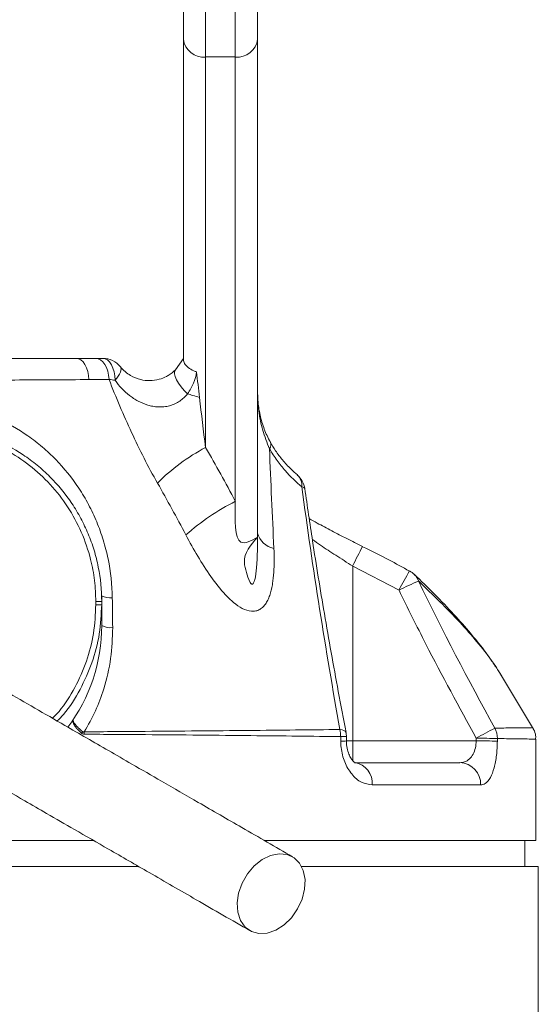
# Model space of a CAD drawing. Header units: millimetres. Extents: x 337 to 688, y 82 to 1036.
# Tile 3 of 5: x 569 to 639, y 515 to 648. Entities that reach past the tile are written whole.
import ezdxf

# ---------------------------------------------------------------- set-up
doc = ezdxf.new("R2010")
doc.units = ezdxf.units.MM

msp = doc.modelspace()

# ---------------------------------------------------------------- linework, layer by layer
at = {"color": 7, "linetype": 'Continuous', "lineweight": 15}
for p, q in [((590.98, 645.49), (590.98, 715.68)), ((600.98, 715.68), (600.98, 645.49)), ((593.98, 713.26), (593.98, 643.07)), ((597.98, 643.07), (597.98, 713.26)), ((590.98, 602.29), (590.98, 645.49)), ((600.98, 645.49), (600.98, 578.89)), ((593.98, 643.07), (597.98, 643.07)), ((593.98, 643.07), (593.98, 590.43)), ((597.98, 583.18), (597.98, 643.07)), ((589.93, 600.91), (590.98, 602.45)), ((613.79, 574.45), (613.79, 550.9)), ((620.03, 571.22), (613.79, 574.45)), ((579.98, 570.45), (579.98, 569.65)), ((579.98, 569.25), (579.98, 566.45)), ((633.87, 559.62), (633.41, 560.33)), ((638.16, 552.45), (633.45, 560.35)), ((637.95, 552.67), (638.01, 552.67)), ((612.94, 550.88), (612.94, 551.49)), ((613.79, 550.9), (630.44, 550.9)), ((638.48, 537.45), (638.48, 551.12)), ((614.04, 547.95), (628.24, 547.95)), ((631.03, 544.95), (616.4, 544.95)), ((578.97, 537.45), (550.98, 537.45)), ((638.48, 537.45), (602.02, 537.45)), ((636.98, 533.95), (636.98, 537.45)), ((585.02, 533.95), (431.17, 533.95)), ((638.79, 533.95), (606.91, 533.95)), ((638.79, 422.45), (638.79, 533.95))]:
    msp.add_line(p, q, dxfattribs=at)
at = {"color": 8, "linetype": 'Continuous', "lineweight": 15}
for p in [(612.96, 550.9), (613.79, 548.22)]:
    msp.add_line(p, (613.79, 550.9), dxfattribs=at)
at = {"color": 7, "linetype": 'Continuous', "lineweight": 15, "flags": 128}
for points in [[(578.26, 599.59), (578.21, 600.15), (578.11, 600.69), (577.94, 601.19), (577.73, 601.62), (577.48, 601.97), (577.19, 602.24), (576.87, 602.4), (576.55, 602.45)], [(580.97, 599.61), (580.92, 600.17), (580.8, 600.71), (580.63, 601.2), (580.41, 601.63), (580.13, 601.98), (579.83, 602.24), (579.5, 602.4), (579.16, 602.45)], [(581.79, 599.49), (581.75, 600.07), (581.66, 600.63), (581.5, 601.14), (581.3, 601.59), (581.05, 601.96), (580.77, 602.23), (580.47, 602.4), (580.15, 602.45)], [(582.5, 601.33), (582.57, 601.19), (582.59, 601.02), (582.57, 600.81), (582.5, 600.58), (582.39, 600.33), (582.22, 600.06), (582.02, 599.78), (581.79, 599.49)], [(591.54, 597.68), (591.09, 598.12), (590.67, 598.6), (590.32, 599.09), (590.05, 599.56), (589.86, 600), (589.78, 600.38), (589.81, 600.69), (589.93, 600.91)], [(606.37, 528.23), (605.55, 527.06), (604.55, 526.09), (603.44, 525.38), (602.29, 524.99), (601.17, 524.92), (600.15, 525.2), (599.31, 525.79), (598.68, 526.67), (598.3, 527.78), (598.22, 529.04), (598.42, 530.38), (598.89, 531.72), (599.61, 532.97), (600.53, 534.05), (601.6, 534.9), (602.74, 535.45), (603.88, 535.68), (604.95, 535.58), (605.89, 535.14), (606.64, 534.4), (607.14, 533.4), (607.37, 532.2), (607.32, 530.89), (606.98, 529.54), (606.37, 528.23)]]:
    msp.add_lwpolyline(points, dxfattribs=at)
at = {"color": 8, "linetype": 'Continuous', "lineweight": 15, "flags": 128}
for points in [[(607.33, 584.89), (607.3, 584.95), (607.23, 585.02), (607.1, 585.08), (606.94, 585.13)], [(612.06, 552.42), (612.36, 552.37), (612.59, 552.29), (612.76, 552.2), (612.86, 552.09), (612.88, 552.02)]]:
    msp.add_lwpolyline(points, dxfattribs=at)
at = {"color": 7, "linetype": 'Continuous', "lineweight": 15}
for centre, radius, start, end in [((593.72, 645.81), 2.76, 186.723, 275.4267), ((598.24, 645.81), 2.76, 264.5733, 353.277), ((580.15, 599.45), 3, 38.6822, 90), ((606.52, 566.73), 26.82, 117.8794, 135.1787), ((604.36, 584.46), 3, 8.2152, 48.2434), ((611.28, 556.51), 29.8, 116.4942, 132.0356), ((603.77, 579.65), 2.89, 195.1564, 258.0566), ((620.03, 571.16), 3, 46.2671, 61.4115), ((653.17, 503.51), 75.38, 113.8873, 116.086), ((579.36, 512.5), 57.16, 89.3772, 90.1686), ((581.19, 572.84), 2.68, 243.164, 274.7356), ((579.36, 626.4), 57.16, 269.8314, 270.6228), ((556.98, 566.45), 23, 323.3362, 0), ((581.23, 568.8), 2.66, 242.107, 274.9552), ((570.62, 556.47), 8.09, 325.6393, 327.3776), ((570.4, 551.84), 7.24, 359.6395, 2.1221), ((608.24, 551.49), 3.93, 359.6089, 13.743), ((671.07, 479.17), 82.74, 117.4339, 119.4142), ((630.16, 551.21), 3.12, 359.8668, 26.7561), ((609.94, 551.46), 3, 0.7014, 10.7767), ((630.44, 473.72), 77.53, 87.8947, 90.0009), ((630.43, 473.32), 77.58, 87.8948, 89.9996), ((613.68, 545.24), 2.74, 354.0084, 82.3747), ((628.13, 545.06), 2.9, 357.9406, 87.7807)]:
    msp.add_arc(centre, radius, start, end, dxfattribs=at)
at = {"color": 8, "linetype": 'Continuous', "lineweight": 15}
for centre, radius, start, end in [((601.8, 590.83), 0.965, 324.4398, 23.8541), ((605.08, 585.33), 1.87, 353.7549, 47.8995), ((688.76, 538.29), 83.24, 152.2152, 154.248), ((688.59, 534.78), 77.65, 149.8364, 152.0165), ((620.65, 571.83), 2.09, 16.9821, 46.0623), ((612.18, 559.37), 7.91, 269.9927, 275.5222), ((612.26, 557.12), 6.27, 269.3145, 276.2843)]:
    msp.add_arc(centre, radius, start, end, dxfattribs=at)
at = {"color": 7, "linetype": 'Continuous', "lineweight": 15}
for centre, major_axis, ratio, start_param, end_param in [((534.98, 2352.56), (-89.64, 5757.64), 0.008986, 4.393977, 4.394089), ((534.98, 2352.61), (0, 5757.64), 0.017455, 4.394117, 4.394182), ((534.98, 2352.56), (0, 5757.64), 0.017976, 4.394117, 4.394182)]:
    msp.add_ellipse(centre, major_axis=major_axis, ratio=ratio, start_param=start_param, end_param=end_param, dxfattribs=at)
for points, knots in [([(493.41, 602.45), (496.47, 602.45), (499.65, 602.45), (506.23, 602.45), (509.64, 602.45), (514.93, 602.45), (516.73, 602.45), (520.33, 602.45), (522.14, 602.45), (527.58, 602.45), (531.23, 602.45), (535.83, 602.45), (536.76, 602.45), (538.61, 602.45), (539.53, 602.45), (542.31, 602.45), (544.14, 602.45), (549.6, 602.45), (553.17, 602.45), (558.43, 602.45), (560.16, 602.45), (562.74, 602.45), (563.6, 602.45), (565.3, 602.45), (566.14, 602.45), (570.3, 602.45), (573.5, 602.45), (576.55, 602.45)], [0, 0, 0, 0, 0.125, 0.125, 0.25, 0.25, 0.3125, 0.3125, 0.375, 0.375, 0.5, 0.5, 0.53125, 0.53125, 0.5625, 0.5625, 0.625, 0.625, 0.75, 0.75, 0.8125, 0.8125, 0.84375, 0.84375, 0.875, 0.875, 1, 1, 1, 1]), ([(582.5, 601.33), (582.5, 601.32), (582.9, 600.83), (583.73, 600.12), (585.1, 599.56), (586.42, 599.4), (587.66, 599.56), (588.49, 599.89), (589.26, 600.32), (589.63, 600.64), (589.93, 600.91)], [0, 0, 0, 0, 0.002805, 0.234624, 0.426439, 0.577938, 0.711269, 0.826411, 0.851903, 1, 1, 1, 1]), ([(590.98, 602.45), (590.98, 602.45), (590.98, 602.44), (590.98, 602.33), (590.98, 602.29)], [0, 0, 0, 0, 0.611856, 1, 1, 1, 1]), ([(590.98, 602.29), (591.02, 602.11), (591.08, 601.74), (591.6, 601.21), (592.2, 600.84), (592.63, 600.67), (592.76, 600.62), (592.76, 600.62)], [0, 0, 0, 0, 0.2909693, 0.581816, 0.8756883, 0.993935, 1, 1, 1, 1]), ([(592.76, 600.62), (592.68, 600.1), (592.54, 599.6), (592.15, 598.61), (591.89, 598.12), (591.54, 597.68)], [0, 0, 0, 0, 0.5, 0.5, 1, 1, 1, 1]), ([(578.26, 599.59), (576.67, 599.57), (575.04, 599.56), (571.71, 599.54), (570.01, 599.54), (567.41, 599.52), (566.54, 599.52), (564.77, 599.51), (563.87, 599.51), (561.19, 599.5), (559.38, 599.49), (553.91, 599.47), (550.19, 599.47), (544.51, 599.46), (542.6, 599.46), (539.71, 599.45), (538.75, 599.45), (536.82, 599.45), (535.86, 599.45), (531.07, 599.45), (527.27, 599.46), (521.6, 599.46), (519.72, 599.47), (515.98, 599.48), (514.1, 599.48), (508.6, 599.5), (505.05, 599.51), (498.19, 599.54), (494.89, 599.56), (491.71, 599.59)], [0, 0, 0, 0, 0.0625, 0.0625, 0.125, 0.125, 0.15625, 0.15625, 0.1875, 0.1875, 0.25, 0.25, 0.375, 0.375, 0.4375, 0.4375, 0.46875, 0.46875, 0.5, 0.5, 0.625, 0.625, 0.6875, 0.6875, 0.75, 0.75, 0.875, 0.875, 1, 1, 1, 1]), ([(587.5, 585.63), (586.87, 586.74), (586.26, 587.86), (585.1, 590.15), (584.54, 591.31), (582.91, 594.81), (581.9, 597.19), (580.97, 599.61)], [0, 0, 0, 0, 0.25, 0.25, 0.5, 0.5, 1, 1, 1, 1]), ([(591.54, 597.68), (591.4, 597.49), (591.24, 597.31), (590.89, 596.98), (590.7, 596.83), (590.29, 596.54), (590.07, 596.42), (589.61, 596.21), (589.36, 596.12), (588.87, 595.99), (588.62, 595.95), (588.12, 595.9), (587.86, 595.89), (587.37, 595.91), (587.13, 595.94), (586.65, 596.03), (586.41, 596.09), (585.72, 596.29), (585.29, 596.47), (584.68, 596.81), (584.47, 596.93), (584.08, 597.18), (583.89, 597.32), (583.35, 597.74), (583.01, 598.05), (582.36, 598.73), (582.06, 599.1), (581.79, 599.49)], [0, 0, 0, 0, 0.0625, 0.0625, 0.125, 0.125, 0.1875, 0.1875, 0.25, 0.25, 0.3125, 0.3125, 0.375, 0.375, 0.4375, 0.4375, 0.5, 0.5, 0.625, 0.625, 0.6875, 0.6875, 0.75, 0.75, 0.875, 0.875, 1, 1, 1, 1]), ([(591.54, 597.68), (591.78, 597.6), (592.31, 597.43), (592.85, 597.27), (593.15, 597.17)], [0, 0, 0, 0, 0.433839, 1, 1, 1, 1]), ([(602.68, 591.22), (602.65, 591.28), (602.29, 591.89), (601.76, 593.16), (601.21, 595.07), (601, 596.67), (600.99, 597.62), (600.98, 597.89)], [0, 0, 0, 0, 0.027825, 0.299276, 0.584155, 0.882785, 1, 1, 1, 1]), ([(602.58, 590.27), (602.25, 591.09), (601.59, 592.74), (601.1, 595.31), (600.98, 597.04), (600.98, 597.88), (600.98, 597.89)], [0, 0, 0, 0, 0.335126, 0.677317, 0.997299, 1, 1, 1, 1]), ([(556.16, 596.42), (557.86, 596.42), (559.51, 596.23), (561.92, 595.72), (562.71, 595.5), (564.27, 595), (565.05, 594.71), (567.3, 593.72), (568.71, 592.92), (570.71, 591.53), (571.36, 591.03), (572.62, 589.96), (573.22, 589.4), (574.94, 587.63), (575.98, 586.34), (577.37, 584.24), (577.8, 583.51), (578.61, 581.98), (578.98, 581.2), (579.64, 579.61), (579.93, 578.8), (580.32, 577.55), (580.44, 577.12), (580.66, 576.27), (580.76, 575.84), (581.2, 573.68), (581.39, 571.94), (581.41, 570.17)], [0, 0, 0, 0, 0.125, 0.125, 0.1875, 0.1875, 0.25, 0.25, 0.375, 0.375, 0.4375, 0.4375, 0.5, 0.5, 0.625, 0.625, 0.6875, 0.6875, 0.75, 0.75, 0.8125, 0.8125, 0.84375, 0.84375, 0.875, 0.875, 1, 1, 1, 1]), ([(556.18, 593.45), (557.75, 593.45), (559.29, 593.3), (561.57, 592.85), (562.33, 592.66), (563.45, 592.32), (563.82, 592.2), (564.56, 591.93), (564.93, 591.79), (566.73, 591.05), (568.1, 590.31), (569.72, 589.23), (570.04, 589.01), (570.67, 588.54), (570.98, 588.3), (571.88, 587.56), (572.46, 587.03), (574.1, 585.39), (575.09, 584.19), (576.4, 582.24), (576.8, 581.57), (577.53, 580.2), (577.86, 579.5), (578.46, 578.07), (578.72, 577.34), (579.18, 575.85), (579.37, 575.08), (579.83, 572.78), (579.98, 571.23), (579.98, 569.65)], [0, 0, 0, 0, 0.125, 0.125, 0.1875, 0.1875, 0.21875, 0.21875, 0.25, 0.25, 0.375, 0.375, 0.40625, 0.40625, 0.4375, 0.4375, 0.5, 0.5, 0.625, 0.625, 0.6875, 0.6875, 0.75, 0.75, 0.8125, 0.8125, 0.875, 0.875, 1, 1, 1, 1]), ([(579.19, 569.66), (579.16, 570.61), (579.09, 572.52), (578.48, 575.68), (577.33, 579.06), (575.49, 582.47), (573.12, 585.51), (570.32, 588.09), (567.14, 590.16), (563.68, 591.67), (560.02, 592.63), (557.53, 592.75), (556.28, 592.81)], [0, 0, 0, 0, 0.0791034, 0.1582076, 0.2660382, 0.3738704, 0.4792317, 0.5845832, 0.6885511, 0.792502, 0.896251, 1, 1, 1, 1]), ([(606.35, 586.73), (606.05, 586.99), (605.37, 587.58), (604.38, 588.67), (603.44, 589.88), (602.91, 590.79), (602.67, 591.2)], [0, 0, 0, 0, 0.236654, 0.533795, 0.788492, 1, 1, 1, 1]), ([(606.94, 585.13), (606.19, 585.76), (605.42, 586.49), (604.32, 587.75), (603.96, 588.2), (603.25, 589.18), (602.91, 589.7), (602.58, 590.27)], [0, 0, 0, 0, 0.5, 0.5, 0.75, 0.75, 1, 1, 1, 1]), ([(612.06, 552.42), (611.11, 557.81), (610.2, 563.22), (608.48, 574.12), (607.68, 579.6), (606.94, 585.13)], [0, 0, 0, 0, 0.5, 0.5, 1, 1, 1, 1]), ([(612.9, 552.03), (612.55, 553.87), (611.52, 559.18), (610.01, 567.79), (608.5, 576.9), (607.68, 582.55), (607.34, 584.89)], [0, 0, 0, 0, 0.170363, 0.491373, 0.788306, 1, 1, 1, 1]), ([(615.12, 577.09), (615.11, 577.09), (614.41, 577.44), (613, 578.15), (610.96, 579.2), (609.25, 580.11), (608.29, 580.65), (607.94, 580.85)], [0, 0, 0, 0, 0.002539, 0.281408, 0.558923, 0.836905, 1, 1, 1, 1]), ([(603.18, 576.82), (603.2, 576.27), (603.22, 575.73), (603.22, 574.66), (603.2, 574.13), (603.13, 573.09), (603.08, 572.58), (602.96, 571.84), (602.92, 571.6), (602.81, 571.12), (602.74, 570.89), (602.6, 570.44), (602.52, 570.23), (602.34, 569.82), (602.23, 569.62), (602, 569.26), (601.87, 569.1), (601.59, 568.82), (601.43, 568.69), (601.1, 568.5), (600.92, 568.44), (600.54, 568.36), (600.34, 568.35), (599.74, 568.4), (599.33, 568.54), (598.52, 568.96), (598.13, 569.24), (597.38, 569.86), (597.01, 570.22), (595.95, 571.34), (595.3, 572.17), (594.06, 573.93), (593.48, 574.84), (592.37, 576.71), (591.84, 577.67), (591.32, 578.65)], [0, 0, 0, 0, 0.0625, 0.0625, 0.125, 0.125, 0.1875, 0.1875, 0.21875, 0.21875, 0.25, 0.25, 0.28125, 0.28125, 0.3125, 0.3125, 0.34375, 0.34375, 0.375, 0.375, 0.40625, 0.40625, 0.4375, 0.4375, 0.5, 0.5, 0.5625, 0.5625, 0.625, 0.625, 0.75, 0.75, 0.875, 0.875, 1, 1, 1, 1]), ([(600.96, 578.33), (600.06, 577.27), (598.82, 575.84), (599.5, 573.58), (599.76, 572.61), (600.04, 572.14), (600.15, 572.03), (600.23, 572), (600.31, 572.02), (600.38, 572.08), (600.49, 572.26), (600.71, 572.97), (600.95, 575.23), (600.97, 577.33), (600.98, 578.89)], [0, 0, 0, 0, 0.28101, 0.380811, 0.479504, 0.502385, 0.511667, 0.521046, 0.527866, 0.534666, 0.546153, 0.575609, 0.685474, 1, 1, 1, 1]), ([(621.44, 573.77), (620.52, 574.28), (618.45, 575.45), (616.3, 576.48), (615.1, 577.06)], [0, 0, 0, 0, 0.4431996, 1, 1, 1, 1]), ([(605.67, 535.28), (603.4, 536.59), (599.16, 539.04), (593.28, 542.43), (588.34, 545.28), (584.31, 547.61), (580.95, 549.55), (577.93, 551.29), (573.23, 554.01), (566.93, 557.65), (561.29, 560.9), (557.74, 562.95), (555.96, 563.98), (554.34, 564.91), (552.9, 565.75), (551.61, 566.49), (550.4, 567.19), (549.14, 567.92), (547.63, 568.79), (545.91, 569.78), (544.12, 570.82), (542.43, 571.79), (540.94, 572.65), (539.7, 573.37), (538.69, 573.95), (538.14, 574.27), (537.86, 574.43)], [0, 0, 0, 0, 0.062475, 0.116763, 0.162869, 0.200798, 0.230969, 0.259524, 0.288504, 0.370176, 0.452627, 0.476037, 0.49843, 0.519486, 0.539198, 0.557563, 0.574582, 0.593456, 0.617571, 0.651546, 0.69241, 0.74023, 0.795001, 0.856556, 0.924862, 1, 1, 1, 1]), ([(632.45, 561.78), (632.13, 562.23), (631.3, 563.41), (629.62, 565.46), (627.4, 567.98), (624.87, 570.64), (623, 572.45), (622.09, 573.33)], [0, 0, 0, 0, 0.1237115, 0.3232306, 0.540556, 0.7757668, 1, 1, 1, 1]), ([(630.44, 551.25), (628.13, 555.46), (624.52, 562.04), (621.22, 568.78), (620.03, 571.22)], [0, 0, 0, 0, 0.639262, 1, 1, 1, 1]), ([(579.98, 569.25), (579.92, 567.94), (579.79, 565.28), (578.77, 561.41), (577.12, 557.76), (575.5, 555.12), (574.28, 553.86), (573.99, 553.57)], [0, 0, 0, 0, 0.228869, 0.464418, 0.693241, 0.928607, 1, 1, 1, 1]), ([(581.46, 566.15), (581.41, 564.76), (581.32, 561.93), (580.42, 558.18), (579.2, 554.87), (578.16, 553.03), (577.64, 552.11)], [0, 0, 0, 0, 0.276808, 0.562255, 0.779485, 1, 1, 1, 1]), ([(532.11, 564.47), (532.34, 564.34), (532.8, 564.07), (533.57, 563.63), (534.47, 563.11), (535.5, 562.52), (536.63, 561.86), (537.82, 561.18), (538.99, 560.5), (540.26, 559.77), (541.72, 558.92), (543.58, 557.85), (545.8, 556.57), (548.39, 555.07), (551.68, 553.17), (555.67, 550.87), (560.3, 548.2), (564.97, 545.5), (569.05, 543.14), (572.81, 540.97), (576.56, 538.81), (581.16, 536.15), (586.63, 532.99), (592.98, 529.33), (597.52, 526.71), (599.92, 525.32)], [0, 0, 0, 0, 0.062133, 0.118852, 0.17019, 0.216187, 0.256775, 0.291881, 0.321501, 0.345659, 0.375853, 0.40732, 0.441502, 0.478325, 0.515922, 0.568505, 0.620521, 0.669451, 0.715185, 0.743961, 0.78022, 0.823948, 0.875147, 0.933829, 1, 1, 1, 1]), ([(633.63, 559.99), (633.42, 560.34), (633.1, 560.9), (632.67, 561.48), (632.51, 561.7)], [0, 0, 0, 0, 0.632363, 1, 1, 1, 1]), ([(577.3, 551.9), (577.08, 552.09), (576.88, 552.27), (576.62, 552.55), (576.55, 552.64), (576.41, 552.82), (576.35, 552.9), (576.25, 553.07), (576.21, 553.15), (576.15, 553.3), (576.12, 553.37), (576.09, 553.56), (576.11, 553.68), (576.16, 553.76)], [0, 0, 0, 0, 0.25, 0.25, 0.375, 0.375, 0.5, 0.5, 0.625, 0.625, 0.75, 0.75, 1, 1, 1, 1]), ([(577.44, 552.11), (577.21, 552.29), (577.01, 552.47), (576.74, 552.73), (576.66, 552.81), (576.52, 552.97), (576.45, 553.05), (576.34, 553.2), (576.29, 553.27), (576.21, 553.4), (576.18, 553.46), (576.13, 553.62), (576.13, 553.7), (576.16, 553.76)], [0, 0, 0, 0, 0.25, 0.25, 0.375, 0.375, 0.5, 0.5, 0.625, 0.625, 0.75, 0.75, 1, 1, 1, 1]), ([(577.44, 552.11), (577.47, 552.08), (577.5, 552.08), (577.57, 552.08), (577.61, 552.09), (577.64, 552.11)], [0, 0, 0, 0, 0.5, 0.5, 1, 1, 1, 1]), ([(577.64, 552.11), (580.4, 552.13), (585.67, 552.17), (593, 552.23), (599.78, 552.29), (606.21, 552.36), (610.11, 552.4), (612.06, 552.42)], [0, 0, 0, 0, 0.213639, 0.407522, 0.601405, 0.800702, 1, 1, 1, 1]), ([(638.43, 551.12), (638.44, 551.28), (638.46, 551.73), (638.28, 552.27), (638.06, 552.59), (638.01, 552.67)], [0, 0, 0, 0, 0.291264, 0.827776, 1, 1, 1, 1]), ([(577.64, 551.79), (577.58, 551.8), (577.46, 551.8), (577.35, 551.87), (577.3, 551.9)], [0, 0, 0, 0, 0.533907, 1, 1, 1, 1]), ([(612.17, 551.46), (610.27, 551.48), (606.45, 551.53), (600.07, 551.6), (593.23, 551.67), (585.76, 551.73), (580.41, 551.77), (577.64, 551.79)], [0, 0, 0, 0, 0.193957, 0.387914, 0.587187, 0.78646, 1, 1, 1, 1]), ([(612.18, 550.85), (612.19, 550.56), (612.24, 549.59), (612.66, 547.96), (613.63, 546.3), (614.95, 545.17), (615.92, 545.02), (616.4, 544.95)], [0, 0, 0, 0, 0.089127, 0.298219, 0.522825, 0.760893, 1, 1, 1, 1]), ([(614.09, 547.95), (614.1, 547.95), (614.13, 547.94), (614.02, 547.98), (613.74, 548.25), (613.41, 548.76), (613.13, 549.46), (612.96, 550.21), (612.96, 550.7), (612.96, 550.89)], [0, 0, 0, 0, 0.042237, 0.230386, 0.416516, 0.575988, 0.738312, 0.90427, 1, 1, 1, 1]), ([(630.44, 550.9), (630.41, 550.57), (630.36, 549.91), (630.02, 549.05), (629.52, 548.39), (628.9, 548.01), (628.45, 547.97), (628.24, 547.95)], [0, 0, 0, 0, 0.18629, 0.378534, 0.584323, 0.81097, 1, 1, 1, 1]), ([(631.03, 544.95), (631.24, 544.99), (631.71, 545.08), (632.35, 545.86), (632.87, 547.18), (633.21, 548.9), (633.26, 550.2), (633.28, 550.85)], [0, 0, 0, 0, 0.176825, 0.394765, 0.600806, 0.800979, 1, 1, 1, 1])]:
    msp.add_open_spline(points, degree=3, knots=knots, dxfattribs=at)
for points in [[(576.55, 602.45), (577.43, 602.45), (578.3, 602.45), (579.16, 602.45)], [(579.16, 602.45), (579.48, 602.45), (579.81, 602.45), (580.15, 602.45)], [(592.76, 600.62), (592.89, 599.48), (593.02, 598.33), (593.15, 597.17)], [(580.97, 599.61), (580.08, 599.6), (579.18, 599.59), (578.26, 599.59)], [(581.79, 599.49), (581.51, 599.53), (581.23, 599.57), (580.97, 599.61)], [(593.15, 597.17), (593.41, 594.94), (593.68, 592.69), (593.98, 590.43)], [(593.98, 590.43), (595.36, 588.07), (596.69, 585.65), (597.98, 583.18)], [(602.58, 590.27), (602.76, 585.77), (602.96, 581.29), (603.18, 576.82)], [(591.32, 578.65), (590.08, 581.01), (588.81, 583.34), (587.5, 585.63)], [(622.65, 572.44), (625.87, 565.72), (629.34, 559.13), (632.95, 552.61)], [(579.19, 569.25), (579.19, 569.38), (579.19, 569.52), (579.19, 569.66)], [(579.98, 569.65), (579.98, 569.52), (579.98, 569.39), (579.98, 569.25)], [(581.41, 570.17), (581.43, 568.83), (581.44, 567.49), (581.46, 566.15)]]:
    msp.add_open_spline(points, degree=3, dxfattribs=at)
at = {"color": 8, "linetype": 'Continuous', "lineweight": 15}
for points, knots in [([(597.98, 583.18), (597.93, 580.67), (597.84, 576.63), (600.11, 577.86), (600.96, 578.33)], [0, 0, 0, 0, 0.620889, 1, 1, 1, 1]), ([(613.79, 574.45), (613.03, 574.94), (611.55, 575.87), (609.72, 577.07), (608.72, 577.77), (608.36, 578.02)], [0, 0, 0, 0, 0.405938, 0.782024, 1, 1, 1, 1]), ([(633.41, 560.33), (633.11, 560.79), (632.34, 562.02), (630.57, 564.23), (627.46, 567.8), (624.59, 570.57), (622.65, 572.44)], [0, 0, 0, 0, 0.129978, 0.344245, 0.558568, 1, 1, 1, 1]), ([(573.36, 553.93), (573.66, 554.24), (574.85, 555.47), (576.43, 558.06), (578.02, 561.59), (579, 565.37), (579.13, 567.95), (579.19, 569.25)], [0, 0, 0, 0, 0.075767, 0.306554, 0.537341, 0.768673, 1, 1, 1, 1]), ([(632.95, 552.61), (633.75, 552.62), (635.35, 552.64), (636.92, 552.65), (637.84, 552.66), (637.92, 552.66), (637.95, 552.67)], [0, 0, 0, 0, 0.271453, 0.542906, 0.821691, 1, 1, 1, 1]), ([(638.45, 551.12), (638.41, 551.12), (638.33, 551.13), (637.37, 551.14), (635.78, 551.17), (634.12, 551.19), (633.29, 551.2)], [0, 0, 0, 0, 0.22371, 0.477829, 0.738915, 1, 1, 1, 1])]:
    msp.add_open_spline(points, degree=3, knots=knots, dxfattribs=at)

doc.saveas('drawing.dxf')
